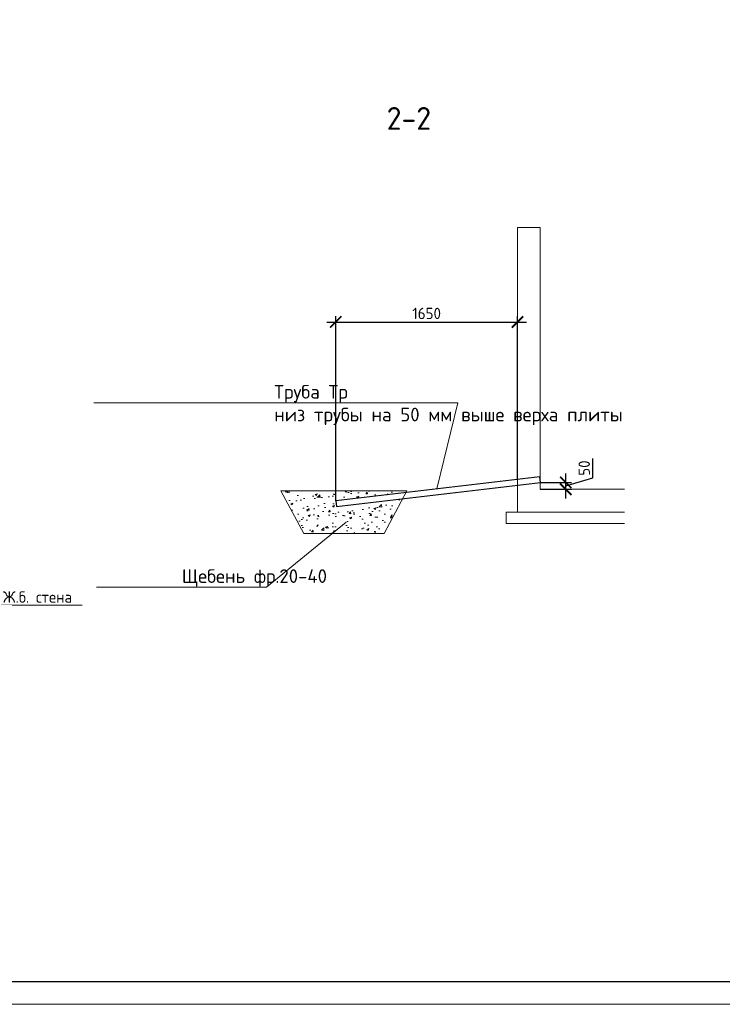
# Model space of a CAD drawing. Header units: millimetres. Extents: x 130535 to 1380046, y -231620 to 121434.
# Tile 92 of 135: x 762890 to 778330, y -7790 to 13838. Entities that reach past the tile are written whole.
import ezdxf
from ezdxf import colors
from ezdxf.entities.mleader import LeaderData, LeaderLine
from ezdxf.enums import TextEntityAlignment as Align
from ezdxf.math import Vec2, Vec3

# ---------------------------------------------------------------- set-up
doc = ezdxf.new("R2010")
doc.units = ezdxf.units.MM
doc.layers.get('DEFPOINTS').update_dxf_attribs({"lineweight": 0})
for name, color, linetype in [('ИЗМ', 7, 'Continuous'), ('Колонны', 7, 'Continuous'), ('ТОЛСТЫЕ_ОСНОВНЫЕ', 7, 'Continuous')]:
    doc.layers.add(name, color=color, linetype=linetype)
for name, color, linetype, lineweight in [('РАЗМЕРЫ', 7, 'Continuous', 9), ('Символы 0.20', 7, 'Continuous', 20), ('Текст 5.00', 7, 'Continuous', 50), ('Тонкая 0.20', 7, 'Continuous', 20), ('ТОНКИЕ', 7, 'Continuous', 9)]:
    doc.layers.add(name, color=color, linetype=linetype, lineweight=lineweight)
doc.styles.add('GOST-2.304_Type-B', font='GOST_Common.ttf')
doc.styles.add('ГОСТ', font='isocpeur.TTF')
doc.dimstyles.new('СПДС', dxfattribs={"dimscale": 100, "dimtxt": 2.5, "dimasz": 2.5, "dimexe": 1.25, "dimexo": 0, "dimtad": 1, "dimdec": 0, "dimtxsty": 'GOST-2.304_Type-B', "dimblk": 'ARCHTICK', "dimcen": 2.5, "dimdle": 2, "dimadec": 0, "dimazin": 2, "dimtfac": 0.75, "dimtdec": 0, "dimtmove": 1, "dimatfit": 3, "dimfxl": 1, "dimtolj": 1, "dimarcsym": 1})

# ---------------------------------------------------------------- blocks, each defined once
blk = doc.blocks.new('_None')
blk = doc.blocks.new('*U1417')
at = {"layer": 'ТОЛСТЫЕ_ОСНОВНЫЕ'}
blk.add_lwpolyline([(20, 5), (589, 5), (589, 415), (20, 415)], close=True, dxfattribs=at)
at = {"layer": 'ТОНКИЕ'}
blk.add_lwpolyline([(0, 0), (594, 0), (594, 420), (0, 420)], close=True, dxfattribs=at)
blk = doc.blocks.new('_ArchTick')
at = {"color": 0, "linetype": 'ByBlock', "const_width": 0.15}
blk.add_lwpolyline([(-0.5, -0.5), (0.5, 0.5)], dxfattribs=at)
blk = doc.blocks.new('*D532')
at = {"layer": 'DEFPOINTS', "color": 0, "linetype": 'Continuous', "lineweight": 0, "transparency": 16777216}
for p in [(773829, 7197), (773829, 3739), (769836, 3267)]:
    blk.add_point(p, dxfattribs=at)
at = {"layer": 'РАЗМЕРЫ', "color": 0, "linetype": 'Continuous', "lineweight": -2, "transparency": 16777216}
for p, q in [((769636, 7197), (774029, 7197)), ((769836, 3267), (769836, 7322)), ((773829, 3739), (773829, 7322))]:
    blk.add_line(p, q, dxfattribs=at)
at = {"layer": 'РАЗМЕРЫ', "color": 0, "linetype": 'Continuous', "lineweight": -2, "transparency": 16777216, "xscale": 250, "yscale": 250, "zscale": 250, "rotation": 180}
blk.add_blockref('_ArchTick', (769836, 7197), dxfattribs=at)
at = {"layer": 'РАЗМЕРЫ', "color": 0, "linetype": 'Continuous', "lineweight": -2, "transparency": 16777216, "xscale": 250, "yscale": 250, "zscale": 250}
blk.add_blockref('_ArchTick', (773829, 7197), dxfattribs=at)
at = {"layer": 'РАЗМЕРЫ', "color": 0, "linetype": 'Continuous', "lineweight": 0, "transparency": 16777216, "insert": (771833, 7385), "char_height": 250, "attachment_point": 5, "style": 'GOST-2.304_Type-B'}
blk.add_mtext('\\A1;1650', dxfattribs=at)
blk = doc.blocks.new('*D533')
at = {"layer": 'DEFPOINTS', "color": 0, "linetype": 'Continuous', "lineweight": 0, "transparency": 16777216}
for p in [(774329, 3523), (774336, 3673), (774890, 3673)]:
    blk.add_point(p, dxfattribs=at)
at = {"layer": 'РАЗМЕРЫ', "color": 0, "linetype": 'Continuous', "lineweight": -2, "transparency": 16777216}
for p, q in [((775484, 3776), (775484, 4201)), ((774890, 3323), (774890, 3873)), ((774890, 3598), (775484, 3776)), ((774329, 3523), (775015, 3523)), ((774336, 3673), (775015, 3673))]:
    blk.add_line(p, q, dxfattribs=at)
at = {"layer": 'РАЗМЕРЫ', "color": 0, "linetype": 'Continuous', "lineweight": -2, "transparency": 16777216, "xscale": 250, "yscale": 250, "zscale": 250}
for p, rotation in [((774890, 3673), 90), ((774890, 3523), 270)]:
    blk.add_blockref('_ArchTick', p, dxfattribs=dict(at, rotation=rotation))
at = {"layer": 'РАЗМЕРЫ', "color": 0, "linetype": 'Continuous', "lineweight": 0, "transparency": 16777216, "insert": (775296, 3988), "char_height": 250, "attachment_point": 5, "rotation": 90, "style": 'GOST-2.304_Type-B'}
blk.add_mtext('\\A1;50', dxfattribs=at)

msp = doc.modelspace()

# ---------------------------------------------------------------- hatches: boundary and pattern name
at = {"layer": 'Колонны', "linetype": 'Continuous', "lineweight": 0}
h = msp.add_hatch(dxfattribs=at)
h.set_pattern_fill('AR-CONC', color=256, scale=2.5)
h.set_pattern_definition([(50, (820822.46, 522528.5), (455.46167, -39.84771), [47.625, -523.875]), (355, (820822.46, 522528.5), (-88.10855, 477.6421), [38.1, -419.10146]), (100.45144, (820860.4, 522525.2), (367.3531, 437.79438), [40.47502, -445.2256]), (46.1842, (820822.46, 522655.5), (677.6976, -105.1058), [71.4375, -785.8125]), (96.63556, (820878.94, 522646.74), (593.5103, 618.5653), [60.7126, -667.839]), (351.18415, (820822.46, 522655.5), (593.5103, 618.5653), [57.1499, -628.6493]), (21, (820885.96, 522623.75), (379.03598, -255.663), [47.625, -523.875]), (326, (820885.96, 522623.75), (154.50507, 460.4699), [38.1, -419.1]), (71.451445, (820917.55, 522602.45), (533.54105, 204.80692), [40.47502, -445.22484]), (37.5, (820822.46, 522528.5), (7.72151, 211.387597), [0, -414.02, 0, -425.45, 0, -420.6875]), (7.5, (820822.46, 522528.5), (167.04916, 250.45144), [0, -242.57, 0, -404.495, 0, -160.3375]), (327.5, (820680.86, 522528.5), (338.97649, -14.32186), [0, -158.75, 0, -495.3, 0, -657.225]), (317.5, (820617.36, 522528.5), (370.32295, 63.56623), [0, -206.375, 0, -328.93, 0, -466.725])])
h.paths.add_polyline_path([(771303.4, 3314.6), (769849.3, 3142.7), (769836, 3267), (771375.4, 3449), (771396.4, 3488.2), (768631, 3488.2), (769131, 2554.9), (770896.4, 2554.9)])

# ---------------------------------------------------------------- linework, layer by layer
at = {"layer": 'ИЗМ', "linetype": 'Continuous', "lineweight": 30}
msp.add_lwpolyline([(774322.8, 3797.3), (769836, 3267), (769849.3, 3142.7), (774336.1, 3673), (774322.8, 3797.3)], dxfattribs=at)
at = {"layer": 'ИЗМ', "linetype": 'Continuous', "lineweight": 0}
msp.add_lwpolyline([(768631, 3488.2), (771396.4, 3488.2), (770896.4, 2554.9), (769131, 2554.9)], close=True, dxfattribs=at)
at = {"layer": 'Тонкая 0.20'}
for p, q in [((774329.5, 9272.7), (773829.5, 9272.7)), ((773829.5, 9272.7), (773829.5, 3535.2)), ((774329.5, 3535.2), (774329.5, 9272.7)), ((773829.5, 6605), (773829.5, 3022.7)), ((774329.5, 3522.7), (774329.5, 6605)), ((776179.5, 3522.7), (774329.5, 3522.7)), ((773579.5, 3022.7), (776179.5, 3022.7)), ((773579.5, 3022.7), (773579.5, 2772.7)), ((773579.5, 2772.7), (776179.5, 2772.7))]:
    msp.add_line(p, q, dxfattribs=at)

# ---------------------------------------------------------------- block references
at = {"xscale": 100, "yscale": 100, "zscale": 100}
msp.add_blockref('*U1417', (743311.9, -7790.1), dxfattribs=at)

# ---------------------------------------------------------------- texts
at = {"layer": 'Текст 5.00', "style": 'GOST-2.304_Type-B'}
msp.add_text('2-2', height=500, dxfattribs=at).set_placement((771442.6, 11669.4), align=Align.MIDDLE_CENTER)

# ---------------------------------------------------------------- dimensions: what is measured, and where the dimension line sits
at = {"layer": 'РАЗМЕРЫ', "color": 3, "linetype": 'Continuous', "lineweight": 0}
dim = msp.add_linear_dim(base=(773829.5, 7197.3), p1=(769836, 3267), p2=(773829.5, 3739), angle=0, text='1650', dimstyle='СПДС', override={"dimlfac": 0.2}, dxfattribs=at)
dim.commit()
dim.dimension.update_dxf_attribs({"geometry": '*D532', "text_midpoint": (771832.7, 7384.8)})
at = {"layer": 'РАЗМЕРЫ', "linetype": 'Continuous', "lineweight": 0}
dim = msp.add_linear_dim(base=(774890.1, 3673), p1=(774329.5, 3522.7), p2=(774336.1, 3673), angle=90, text='50', dimstyle='СПДС', dxfattribs=at)
dim.commit()
dim.dimension.update_dxf_attribs({"geometry": '*D533', "text_midpoint": (775296.4, 3838.5)})

# ---------------------------------------------------------------- leaders
at = {"layer": 'Символы 0.20', "ltscale": 100}
ml = msp.add_multileader_mtext('Standard', dxfattribs=at)
ml.set_content('Труба Тр\\Pниз трубы на 50 мм выше верха плиты', color=256, style='ГОСТ')
ml.set_leader_properties(color=256, linetype='ByLayer', lineweight=-1)
ml.set_arrow_properties(name='NONE')
ml.build(insert=Vec2(0, 0))
ml.multileader.update_dxf_attribs({"text_left_attachment_type": 6, "text_right_attachment_type": 6, "dogleg_length": 2.5, "arrow_head_size": 45, "scale": 100})
ctx = ml.context
ctx.base_point, ctx.scale, ctx.char_height, ctx.arrow_head_size, ctx.landing_gap_size, ctx.plane_origin = Vec3(569521.5, 12390.6), 100, 300, 45, 22.5, Vec3(579228, 9080.1)
ctx.left_attachment, ctx.right_attachment = 6, 6
notes = []
notes.append((ctx, [(0, (1, 1, 0), (569271.5, 12390.6), (1, 0), 250, [(0, [(569736.8, 10495.1)], 0, [])])]))
ctx.mtext.insert, ctx.mtext.width, ctx.mtext.flow_direction = Vec3(569544, 12780.6), 3780.751, 5
ml = msp.add_multileader_mtext('Standard', dxfattribs=at)
ml.set_content('Труба Тр\\Pниз трубы на 50 мм выше верха плиты', color=256, style='ГОСТ')
ml.set_leader_properties(color=256, linetype='ByLayer', lineweight=-1)
ml.set_arrow_properties(name='NONE')
ml.build(insert=Vec2(0, 0))
ml.multileader.update_dxf_attribs({"text_left_attachment_type": 6, "text_right_attachment_type": 6, "dogleg_length": 2.5, "arrow_head_size": 45, "scale": 100})
ctx = ml.context
ctx.base_point, ctx.scale, ctx.char_height, ctx.arrow_head_size, ctx.landing_gap_size, ctx.plane_origin = Vec3(633182.2, 12390.6), 100, 300, 45, 22.5, Vec3(642888.8, 9080.1)
ctx.left_attachment, ctx.right_attachment = 6, 6
notes.append((ctx, [(0, (1, 1, 0), (632932.2, 12390.6), (1, 0), 250, [(0, [(633397.6, 10495.1)], 0, [])])]))
ctx.mtext.insert, ctx.mtext.width, ctx.mtext.flow_direction = Vec3(633204.7, 12780.6), 3780.751, 5
ml = msp.add_multileader_mtext('Standard', dxfattribs=at)
ml.set_content('Труба Тр\\Pниз трубы на 50 мм выше верха плиты', color=256, style='ГОСТ')
ml.set_leader_properties(color=256, linetype='ByLayer', lineweight=-1)
ml.set_arrow_properties(name='NONE')
ml.build(insert=Vec2(0, 0))
ml.multileader.update_dxf_attribs({"text_left_attachment_type": 6, "text_right_attachment_type": 6, "dogleg_length": 2.5, "arrow_head_size": 45, "scale": 100})
ctx = ml.context
ctx.base_point, ctx.scale, ctx.char_height, ctx.arrow_head_size, ctx.landing_gap_size, ctx.plane_origin = Vec3(697883.9, 12390.6), 100, 300, 45, 22.5, Vec3(707590.4, 9080.1)
ctx.left_attachment, ctx.right_attachment = 6, 6
notes.append((ctx, [(0, (1, 1, 0), (697633.9, 12390.6), (1, 0), 250, [(0, [(698099.2, 10495.1)], 0, [])])]))
ctx.mtext.insert, ctx.mtext.width, ctx.mtext.flow_direction = Vec3(697906.4, 12780.6), 3780.751, 5
ml = msp.add_multileader_mtext('Standard', dxfattribs=at)
ml.set_content('Труба Тр\\Pниз трубы на 50 мм выше верха плиты', color=256, style='ГОСТ')
ml.set_leader_properties(color=256, linetype='ByLayer', lineweight=-1)
ml.set_arrow_properties(name='NONE')
ml.build(insert=Vec2(0, 0))
ml.multileader.update_dxf_attribs({"text_left_attachment_type": 6, "text_right_attachment_type": 6, "dogleg_length": 2.5, "arrow_head_size": 45, "scale": 100})
ctx = ml.context
ctx.base_point, ctx.scale, ctx.char_height, ctx.arrow_head_size, ctx.landing_gap_size, ctx.plane_origin = Vec3(501440.4, 12197.9), 100, 300, 45, 22.5, Vec3(511146.9, 8887.5)
ctx.left_attachment, ctx.right_attachment = 6, 6
notes.append((ctx, [(1, (1, 1, 0), (505500.4, 12197.9), (-1, 0), 250, [(0, [(506139.9, 10557.6)], 0, [])])]))
ctx.mtext.insert, ctx.mtext.width, ctx.mtext.flow_direction = Vec3(501462.9, 12587.9), 3780.751, 5
ml = msp.add_multileader_mtext('Standard', dxfattribs=at)
ml.set_content('Труба Тр\\Pниз трубы в уровне верха плиты', color=256, style='ГОСТ')
ml.set_leader_properties(color=256, linetype='ByLayer', lineweight=-1)
ml.set_arrow_properties(name='NONE')
ml.build(insert=Vec2(0, 0))
ml.multileader.update_dxf_attribs({"text_left_attachment_type": 6, "text_right_attachment_type": 6, "dogleg_length": 2.5, "arrow_head_size": 45, "scale": 100})
ctx = ml.context
ctx.base_point, ctx.scale, ctx.char_height, ctx.arrow_head_size, ctx.landing_gap_size, ctx.plane_origin = Vec3(439775.3, 9734), 100, 300, 45, 22.5, Vec3(433878.8, 6423.5)
ctx.left_attachment, ctx.right_attachment = 6, 6
notes.append((ctx, [(1, (1, 1, 0), (439525.3, 9734), (1, 0), 250, [(0, [(438885.9, 8093.7)], 0, [])])]))
ctx.mtext.insert, ctx.mtext.width, ctx.mtext.flow_direction = Vec3(439797.8, 10124), 6576.024, 5
ml = msp.add_multileader_mtext('Standard', dxfattribs=at)
ml.set_content('Труба Тр\\Pниз трубы в уровне верха плиты', color=256, style='ГОСТ')
ml.set_leader_properties(color=256, linetype='ByLayer', lineweight=-1)
ml.set_arrow_properties(name='NONE')
ml.build(insert=Vec2(0, 0))
ml.multileader.update_dxf_attribs({"text_left_attachment_type": 6, "text_right_attachment_type": 6, "dogleg_length": 2.5, "arrow_head_size": 45, "scale": 100})
ctx = ml.context
ctx.base_point, ctx.scale, ctx.char_height, ctx.arrow_head_size, ctx.landing_gap_size, ctx.plane_origin = Vec3(374236, 9404.1), 100, 300, 45, 22.5, Vec3(368339.5, 6093.6)
ctx.left_attachment, ctx.right_attachment = 6, 6
notes.append((ctx, [(1, (1, 1, 0), (373986, 9404.1), (1, 0), 250, [(0, [(373346.6, 7763.7)], 0, [])])]))
ctx.mtext.insert, ctx.mtext.width, ctx.mtext.flow_direction = Vec3(374258.5, 9794.1), 6442.783, 5
ml = msp.add_multileader_mtext('Standard', dxfattribs=at)
ml.set_content('Щебень фр.20-40', color=256, style='ГОСТ')
ml.set_leader_properties(color=256, linetype='ByLayer', lineweight=-1)
ml.set_arrow_properties(name='NONE')
ml.build(insert=Vec2(0, 0))
ml.multileader.update_dxf_attribs({"text_left_attachment_type": 6, "text_right_attachment_type": 6, "dogleg_length": 2.5, "arrow_head_size": 45, "scale": 100})
ctx = ml.context
ctx.base_point, ctx.scale, ctx.char_height, ctx.arrow_head_size, ctx.landing_gap_size, ctx.plane_origin = Vec3(573727.1, 8341.3), 100, 300, 45, 22.5, Vec3(567830.5, 5030.9)
ctx.left_attachment, ctx.right_attachment = 6, 6
notes.append((ctx, [(1, (1, 1, 0), (573477.1, 8341.3), (1, 0), 250, [(0, [(571726, 9767.8)], 0, [])])]))
ctx.mtext.insert, ctx.mtext.width, ctx.mtext.flow_direction = Vec3(573749.6, 8731.3), 2129.129, 5
ml = msp.add_multileader_mtext('Standard', dxfattribs=at)
ml.set_content('Щебень фр.20-40', color=256, style='ГОСТ')
ml.set_leader_properties(color=256, linetype='ByLayer', lineweight=-1)
ml.set_arrow_properties(name='NONE')
ml.build(insert=Vec2(0, 0))
ml.multileader.update_dxf_attribs({"text_left_attachment_type": 6, "text_right_attachment_type": 6, "dogleg_length": 2.5, "arrow_head_size": 45, "scale": 100})
ctx = ml.context
ctx.base_point, ctx.scale, ctx.char_height, ctx.arrow_head_size, ctx.landing_gap_size, ctx.plane_origin = Vec3(637387.8, 8341.3), 100, 300, 45, 22.5, Vec3(631491.3, 5030.9)
ctx.left_attachment, ctx.right_attachment = 6, 6
notes.append((ctx, [(1, (1, 1, 0), (637137.8, 8341.3), (1, 0), 250, [(0, [(635386.8, 9767.8)], 0, [])])]))
ctx.mtext.insert, ctx.mtext.width, ctx.mtext.flow_direction = Vec3(637410.3, 8731.3), 2129.129, 5
ml = msp.add_multileader_mtext('Standard', dxfattribs=at)
ml.set_content('Щебень фр.20-40', color=256, style='ГОСТ')
ml.set_leader_properties(color=256, linetype='ByLayer', lineweight=-1)
ml.set_arrow_properties(name='NONE')
ml.build(insert=Vec2(0, 0))
ml.multileader.update_dxf_attribs({"text_left_attachment_type": 6, "text_right_attachment_type": 6, "dogleg_length": 2.5, "arrow_head_size": 45, "scale": 100})
ctx = ml.context
ctx.base_point, ctx.scale, ctx.char_height, ctx.arrow_head_size, ctx.landing_gap_size, ctx.plane_origin = Vec3(702089.5, 8341.3), 100, 300, 45, 22.5, Vec3(696192.9, 5030.9)
ctx.left_attachment, ctx.right_attachment = 6, 6
notes.append((ctx, [(1, (1, 1, 0), (701839.5, 8341.3), (1, 0), 250, [(0, [(700088.4, 9767.8)], 0, [])])]))
ctx.mtext.insert, ctx.mtext.width, ctx.mtext.flow_direction = Vec3(702112, 8731.3), 2129.129, 5
ml = msp.add_multileader_mtext('Standard', dxfattribs=at)
ml.set_content('Труба Тр\\Pниз трубы на 50 мм выше верха плиты', color=256, style='ГОСТ')
ml.set_leader_properties(color=256, linetype='ByLayer', lineweight=-1)
ml.set_arrow_properties(name='NONE')
ml.build(insert=Vec2(0, 0))
ml.multileader.update_dxf_attribs({"text_left_attachment_type": 6, "text_right_attachment_type": 6, "dogleg_length": 2.5, "arrow_head_size": 45, "scale": 100})
ctx = ml.context
ctx.base_point, ctx.scale, ctx.char_height, ctx.arrow_head_size, ctx.landing_gap_size, ctx.plane_origin = Vec3(768461.4, 5424.9), 100, 300, 45, 22.5, Vec3(762564.9, 2114.4)
ctx.left_attachment, ctx.right_attachment = 6, 6
notes.append((ctx, [(0, (1, 1, 0), (772521.4, 5424.9), (-1, 0), 250, [(0, [(772056.1, 3529.4)], 0, [])])]))
ctx.mtext.insert, ctx.mtext.width, ctx.mtext.flow_direction = Vec3(768483.9, 5814.9), 3780.751, 5
ml = msp.add_multileader_mtext('Standard', dxfattribs=at)
ml.set_content('Щебень фр.20-40', color=256, style='ГОСТ')
ml.set_leader_properties(color=256, linetype='ByLayer', lineweight=-1)
ml.set_arrow_properties(name='NONE')
ml.build(insert=Vec2(0, 0))
ml.multileader.update_dxf_attribs({"text_left_attachment_type": 6, "text_right_attachment_type": 6, "dogleg_length": 2.5, "arrow_head_size": 45, "scale": 100})
ctx = ml.context
ctx.base_point, ctx.scale, ctx.char_height, ctx.arrow_head_size, ctx.landing_gap_size, ctx.plane_origin = Vec3(766430.8, 1375.6), 100, 300, 45, 22.5, Vec3(773962.4, -1934.8)
ctx.left_attachment, ctx.right_attachment = 6, 6
notes.append((ctx, [(1, (1, 1, 0), (768315.8, 1375.6), (-1, 0), 250, [(0, [(770066.9, 2802.1)], 0, [])])]))
ctx.mtext.insert, ctx.mtext.width, ctx.mtext.flow_direction = Vec3(766453.3, 1765.6), 2129.129, 5
at = {"layer": 'Символы 0.20'}
ml = msp.add_multileader_mtext('Standard', dxfattribs=at)
ml.set_content('Ж.б. стена', color=256, style='GOST-2.304_Type-B')
ml.set_leader_properties(color=256, linetype='ByLayer', lineweight=-1)
ml.set_arrow_properties(name='NONE')
ml.build(insert=Vec2(0, 0))
ml.multileader.update_dxf_attribs({"text_left_attachment_type": 6, "text_right_attachment_type": 6, "dogleg_length": 1, "arrow_head_size": 18, "scale": 20})
ctx = ml.context
ctx.base_point, ctx.scale, ctx.char_height, ctx.arrow_head_size, ctx.landing_gap_size, ctx.plane_origin = Vec3(762514.3, 980.8), 20, 250, 18, 9, Vec3(762035.3, 673.1)
ctx.left_attachment, ctx.right_attachment = 6, 6
notes.append((ctx, [(0, (1, 1, 0), (762414.3, 980.8), (1, 0), 100, [(0, [(761024.6, 1658.5)], 0, [])])]))
ctx.mtext.insert, ctx.mtext.flow_direction = Vec3(762523.3, 1280.8), 5
for ctx, leaders in notes:
    for number, flags, end, landing, length, lines in leaders:
        leader = LeaderData()
        leader.index, (leader.has_last_leader_line, leader.has_dogleg_vector, leader.attachment_direction) = number, flags
        leader.last_leader_point, leader.dogleg_vector, leader.dogleg_length = Vec3(end), Vec3(landing), length
        for number, points, colour, breaks in lines:
            line = LeaderLine()
            line.index, line.vertices, line.color, line.breaks = number, Vec3.list(points), colors.encode_raw_color(colour), breaks
            leader.lines.append(line)
        ctx.leaders.append(leader)

doc.saveas('drawing.dxf')
